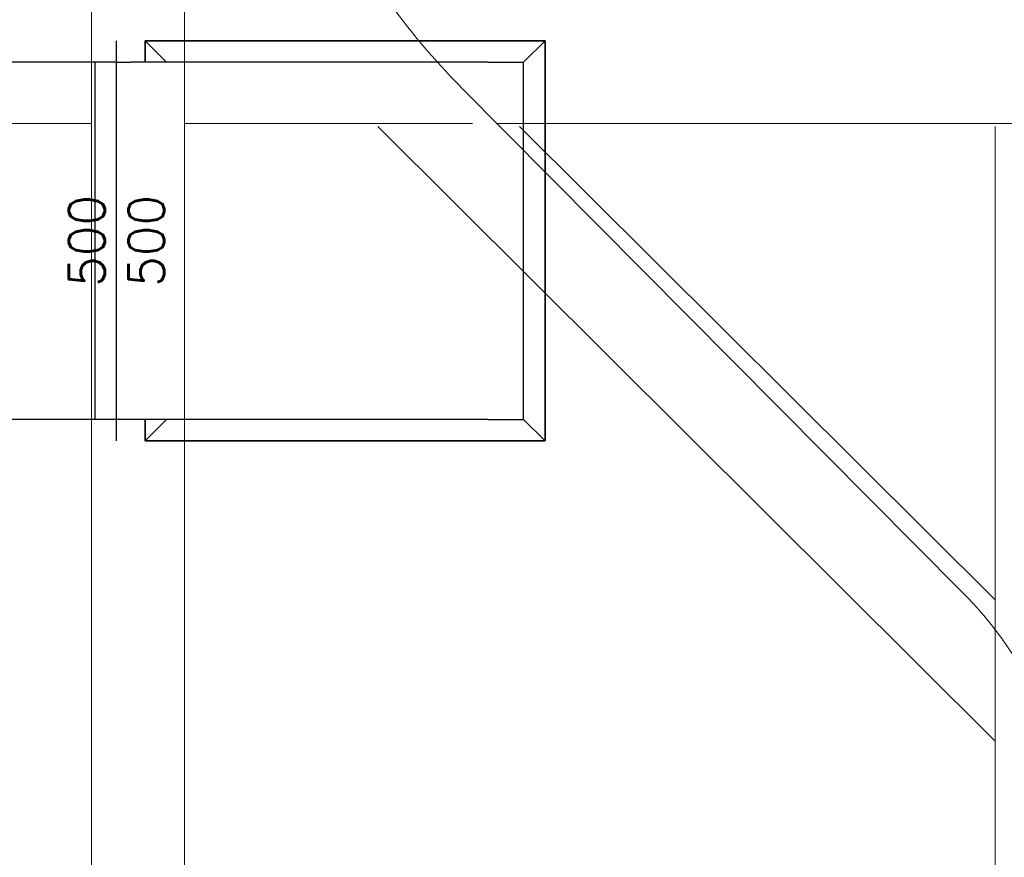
# Model space of a CAD drawing. Header units: millimetres. Extents: x -573548 to 674770, y -246895 to -89040.
# Tile 88 of 199: x 110915 to 112293, y -234444 to -233272. Entities that reach past the tile are written whole.
import ezdxf

# ---------------------------------------------------------------- set-up
doc = ezdxf.new("R2010")
doc.units = ezdxf.units.MM
for name, color, linetype, lineweight in [('A_komin_Nr_pióra__6', 8, 'Continuous', 9), ('A_płatwie_Nr_pióra__2', 8, 'Continuous', 9), ('A_słupy wysokie_Nr_pióra__1', 8, 'Continuous', 9), ('FLUID-CZERPNY', 7, 'Continuous', 30), ('miecze_Nr_pióra__1', 8, 'Continuous', 9), ('murłata_Nr_pióra__1', 8, 'Continuous', 9), ('słupki niskie_Nr_pióra__2', 8, 'Continuous', 9)]:
    doc.layers.add(name, color=color, linetype=linetype, lineweight=lineweight)
doc.layers.add('FLUID-CZERPNY-50-DIM', color=7, linetype='Continuous')
doc.styles.add('FDBES', font='simplex.shx')

# ---------------------------------------------------------------- blocks, each defined once
blk = doc.blocks.new('A$C685D2BB2')
at = {"layer": 'A_komin_Nr_pióra__6'}
blk.add_line((33371.2, 13529.3), (34072.3, 12823), dxfattribs=at)
for centre, radius, start, end in [((34081, 14233.8), 1000, 215.5619, 224.784), ((33722.5, 12465.7), 500, 0, 45.6151)]:
    blk.add_arc(centre, radius, start, end, dxfattribs=at)
at = {"layer": 'A_płatwie_Nr_pióra__2'}
blk.add_line((35529.9, 13477.3), (33422.9, 13477.3), dxfattribs=at)
at = {"layer": 'A_słupy wysokie_Nr_pióra__1'}
for p, q in [((32854.9, 14229.3), (32854.9, 11377.3)), ((32984.9, 14047.4), (32984.9, 11377.3))]:
    blk.add_line(p, q, dxfattribs=at)
at = {"layer": 'miecze_Nr_pióra__1'}
blk.add_line((34119.9, 12810.6), (33454.2, 13473.1), dxfattribs=at)
at = {"layer": 'murłata_Nr_pióra__1'}
for p, q in [((31529.9, 13477.3), (32854.9, 13477.3)), ((32984.9, 13477.3), (33388.4, 13477.3)), ((34119.9, 12613.1), (33255.7, 13473.1)), ((34119.9, 12749.9), (34119.9, 11377.3))]:
    blk.add_line(p, q, dxfattribs=at)
at = {"layer": 'słupki niskie_Nr_pióra__2'}
blk.add_line((34119.9, 12749.9), (34119.9, 13473.1), dxfattribs=at)
blk = doc.blocks.new('*U60820')
at = {"color": 150, "linetype": 'Continuous', "lineweight": -2}
for p, q in [((0, 280, -280), (0, 280, 280)), ((0, -280, -280), (0, 280, -280)), ((0, 280, 280), (0, 250, 280)), ((0, -250, 280), (0, -280, 280)), ((0, -280, 280), (0, -280, -280))]:
    blk.add_line(p, q, dxfattribs=at)
at = {"color": 0, "linetype": 'ByBlock', "lineweight": -2}
for p, q in [((0, 250, 250), (0, 280, 280)), ((0, 280, -280), (0, 250, -250)), ((0, -280, -280), (0, -250, -250)), ((0, -280, 280), (0, -250, 250)), ((0, -280, -280), (0, -280, -280))]:
    blk.add_line(p, q, dxfattribs=at)
at = {"color": 150, "linetype": 'Continuous', "lineweight": -3}
blk.add_line((0, -250, -250), (0, -250, -250), dxfattribs=at)
blk = doc.blocks.new('*U60821')
at = {"color": 0, "linetype": 'ByBlock', "lineweight": -2}
for p, q in [((-320, 0, -280), (-290, 0, -250)), ((-320, 0, 280), (-290, 0, 250)), ((-290, 0, -250), (-290, 0, 250)), ((-240, 0, 250), (-290, 0, 250)), ((-240, 0, -250), (-290, 0, -250)), ((-240, 0, 250), (260, 0, 250)), ((-240, 0, -250), (210, 0, -250)), ((210, 0, -250), (260, 0, -250)), ((240, 0, -280), (210, 0, -250)), ((280, 0, 250), (260, 0, 250)), ((260, 0, -250), (280, 0, -250))]:
    blk.add_line(p, q, dxfattribs=at)
at = {"color": 150, "linetype": 'Continuous', "lineweight": -2}
for p, q in [((-320, 0, -280), (240, 0, -280)), ((-320, 0, 280), (-320, 0, -280)), ((240, 0, 280), (-320, 0, 280)), ((240, 0, -280), (240, 0, -250)), ((240, 0, 250), (240, 0, 280)), ((280, 0, -280), (280, 0, 280))]:
    blk.add_line(p, q, dxfattribs=at)
blk = doc.blocks.new('*U60823')
at = {"color": 150, "linetype": 'Continuous', "lineweight": -2}
for p, q in [((-255.5, 0, 280), (-255.5, 0, -280)), ((255.5, 0, 280), (255.5, 0, -280))]:
    blk.add_line(p, q, dxfattribs=at)
at = {"color": 0, "linetype": 'ByBlock', "lineweight": -2}
for p, q in [((-255.5, 0, -250), (255.5, 0, -250)), ((-255.5, 0, 250), (255.5, 0, 250))]:
    blk.add_line(p, q, dxfattribs=at)
at = {"color": 150, "linetype": 'Continuous', "lineweight": -3}
for p, q in [((-225.5, 0, 250), (-225.5, 0, -250)), ((225.5, 0, 250), (225.5, 0, -250))]:
    blk.add_line(p, q, dxfattribs=at)

msp = doc.modelspace()

# ---------------------------------------------------------------- block references
at = {"color": 150}
msp.add_blockref('A$C685D2BB2', (78160.5, -246894.6), dxfattribs=at)
at = {"layer": 'FLUID-CZERPNY', "color": 150, "linetype": 'Continuous', "extrusion": (1.22465e-16, -1, 1.83697e-16), "rotation": 180}
msp.add_blockref('*U60823', (110795, -65708.5, 233581.5), dxfattribs=at)
at = {"layer": 'FLUID-CZERPNY', "color": 150, "linetype": 'Continuous', "extrusion": (-1.22465e-16, 1, -3.06162e-16), "rotation": 360}
msp.add_blockref('*U60821', (-111330.3, -65748.5, -233581.5), dxfattribs=at)
at = {"layer": 'FLUID-CZERPNY', "color": 150, "linetype": 'Continuous', "extrusion": (-1, -3.06162e-16, -1.22465e-16), "rotation": 90}
msp.add_blockref('*U60820', (233581.5, -66691.8, -111370.3), dxfattribs=at)

# ---------------------------------------------------------------- texts
at = {"layer": 'FLUID-CZERPNY-50-DIM', "insert": (111050.5, -233581.5, -65708.5), "char_height": 50, "attachment_point": 5, "rotation": 90, "style": 'FDBES'}
msp.add_mtext('500\\P500', dxfattribs=at)

doc.saveas('drawing.dxf')
